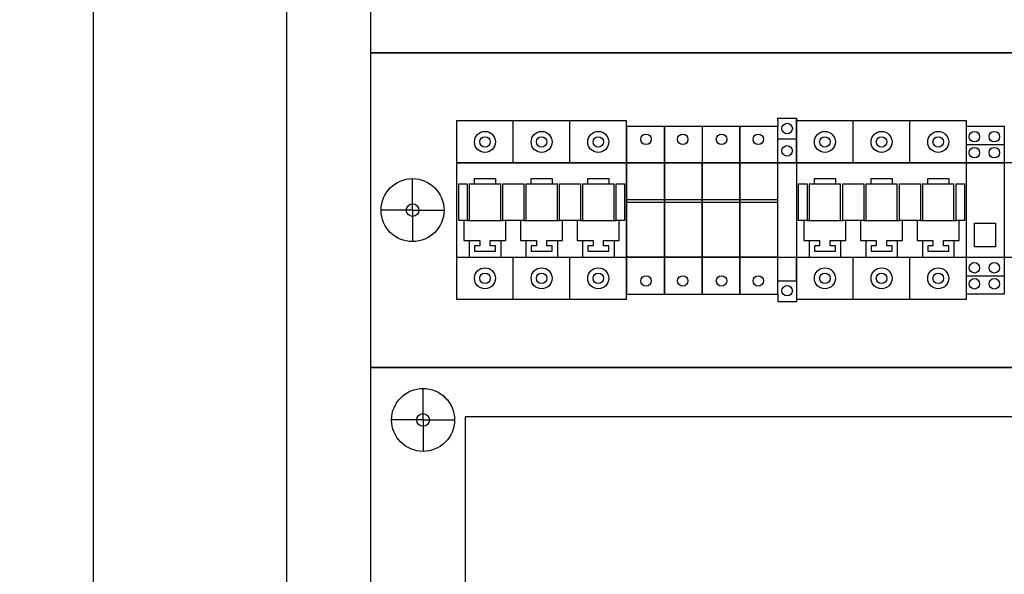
# Model space of a CAD drawing. Header units: centimetres. Extents: x -4250 to -484, y 169 to 6592.
# Tile 11 of 178: x -2783 to -2736, y 310 to 336. Entities that reach past the tile are written whole.
import ezdxf

# ---------------------------------------------------------------- set-up
doc = ezdxf.new("R2010")
doc.units = ezdxf.units.CM
doc.layers.add('1', color=7, linetype='Continuous')
doc.dimstyles.new('ISO-25', dxfattribs={"dimtxt": 2.5, "dimasz": 2.5, "dimexe": 1.25, "dimexo": 0.625, "dimtad": 1, "dimdsep": 46, "dimtxsty": 'Standard', "dimcen": 2.5, "dimadec": 0, "dimazin": 0, "dimtfac": 1, "dimtmove": 0, "dimatfit": 3, "dimfxl": 0, "dimarcsym": 0})

# ---------------------------------------------------------------- blocks, each defined once
blk = doc.blocks.new('*D112')
at = {"layer": '1', "color": 0, "lineweight": -2}
for p, q in [((-2770.674, 396.917), (-2780.506, 396.917)), ((-2779.256, 199.417), (-2779.256, 394.417)), ((-2770.674, 196.917), (-2780.506, 196.917))]:
    blk.add_line(p, q, dxfattribs=at)
at = {"layer": '1', "color": 0}
for points in [[(-2779.673, 394.417), (-2778.839, 394.417), (-2779.256, 396.917)], [(-2779.673, 199.417), (-2778.839, 199.417), (-2779.256, 196.917)]]:
    blk.add_solid(points, dxfattribs=at)
at = {"layer": 'Defpoints', "color": 0}
for p in [(-2779.256, 396.917), (-2770.049, 396.917), (-2770.049, 196.917)]:
    blk.add_point(p, dxfattribs=at)
at = {"layer": '1', "color": 0, "insert": (-2781.131, 296.917), "char_height": 2.5, "attachment_point": 5, "rotation": 90}
blk.add_mtext('200', dxfattribs=at)
blk = doc.blocks.new('108361_568740629')
for q in [(2.5, 49), (1, 47.5), (2.5, 46), (4, 47.5)]:
    blk.add_line((2.5, 47.5), q)
for points in [[(0, 50), (0, 0), (72, 0), (72, 50)], [(4.5, 47.65), (4.5, 2.35), (67.5, 2.35), (67.5, 47.65)]]:
    blk.add_lwpolyline(points, close=True)
for radius in [1.5, 0.3]:
    blk.add_circle((2.5, 47.5), radius)
at = {"flags": 1}
for tag, p in [('BD', (74.741, 16.453)), ('NK', (74.741, 14.461)), ('TYP', (74.741, 12.861)), ('PO', (74.741, 11.323))]:
    blk.add_attdef(tag, p, '', height=1, dxfattribs=at)
blk = doc.blocks.new('286690_1790574627')
for q in [(2, 9), (0.5, 7.5), (3.5, 7.5), (2, 6)]:
    blk.add_line((2, 7.5), q)
for points in [[(0, 0), (72, 0), (72, 15), (0, 15)], [(4.1, 5.25), (67.9, 5.25), (67.9, 9.75), (4.1, 9.75)]]:
    blk.add_lwpolyline(points, close=True)
for radius in [1.5, 0.3]:
    blk.add_circle((2, 7.5), radius)
at = {"flags": 1}
for tag, p in [('BD', (74.383, 9.534)), ('NK', (74.383, 7.542)), ('TYP', (74.383, 5.942)), ('PO', (74.383, 4.404))]:
    blk.add_attdef(tag, p, '', height=1, dxfattribs=at)
blk = doc.blocks.new('F952530410')
for p, q in [((0, 6.25), (1.8, 6.25)), ((0, 6.25), (0, -1.75)), ((1.8, 6.25), (1.8, 0)), ((1.8, 4.5), (1.8, 6.25)), ((1.8, 6.25), (3.6, 6.25)), ((3.6, 6.25), (3.6, 0)), ((3.6, 6.25), (5.4, 6.25)), ((5.4, 4.5), (5.4, 6.25)), ((5.4, 6.25), (5.4, 0)), ((5.4, 6.25), (7.2, 6.25)), ((7.2, -1.75), (7.2, 6.25)), ((0, 4.5), (1.8, 4.5)), ((1.8, 4.5), (3.6, 4.5)), ((1.8, 0), (1.8, 4.5)), ((3.6, 4.5), (5.4, 4.5)), ((3.6, 0), (3.6, 4.5)), ((5.4, 4.5), (7.2, 4.5)), ((5.4, 0), (5.4, 4.5)), ((0, 2.75), (1.8, 2.75)), ((0, 2.625), (1.8, 2.625)), ((1.8, 2.75), (3.6, 2.75)), ((1.8, 2.625), (3.6, 2.625)), ((3.6, 2.75), (5.4, 2.75)), ((3.6, 2.625), (5.4, 2.625)), ((5.4, 2.75), (7.2, 2.75)), ((5.4, 2.625), (7.2, 2.625)), ((1.8, 0), (0, 0)), ((1.8, -1.75), (1.8, 0.25)), ((1.8, 0), (1.8, -1.75)), ((3.6, 0), (1.8, 0)), ((3.6, -1.75), (3.6, 0.25)), ((3.6, 0), (3.6, -1.75)), ((5.4, 0), (3.6, 0)), ((5.4, -1.75), (5.4, 0.25)), ((5.4, 0), (5.4, -1.75)), ((7.2, 0), (5.4, 0)), ((0, -1.75), (1.8, -1.75)), ((1.8, -1.75), (3.6, -1.75)), ((3.6, -1.75), (5.4, -1.75)), ((5.4, -1.75), (7.2, -1.75))]:
    blk.add_line(p, q)
for centre in [(0.925, 5.625), (2.675, 5.625), (4.525, 5.625), (6.275, 5.625), (0.925, -1.125), (2.675, -1.125), (4.525, -1.125), (6.275, -1.125)]:
    blk.add_circle(centre, 0.25)
at = {"flags": 1}
for tag, p in [('BD', (7.734, 4.339)), ('NK', (7.734, 2.347)), ('TYP', (7.734, 0.747)), ('PO', (7.734, -0.791))]:
    blk.add_attdef(tag, p, '', height=1, dxfattribs=at)
blk = doc.blocks.new('F1975025')
for p, q in [((0, 4.5), (0, 6.25)), ((0, 6.25), (1.8, 6.25)), ((0, -1.75), (0, 6.25)), ((1.8, 6.25), (1.8, -1.75)), ((0, 5.375), (1.8, 5.375)), ((0, 4.5), (1.8, 4.5)), ((0.375, 1.375), (0.375, 1.625)), ((0.375, 1.625), (1.375, 1.625)), ((1.375, 1.625), (1.375, 1.25)), ((0.375, 0.5), (0.375, 1.375)), ((1.375, 1.375), (1.375, 0.5)), ((1.375, 0.5), (0.375, 0.5)), ((0, 0), (1.8, 0)), ((0, -1.75), (0, 0)), ((0, -0.875), (1.8, -0.875)), ((1.8, -1.75), (0, -1.75))]:
    blk.add_line(p, q)
for centre in [(0.375, 5.75), (1.324, 5.75), (0.375, 4.987), (1.324, 4.987), (0.375, -0.5), (1.324, -0.5), (0.375, -1.263), (1.324, -1.263)]:
    blk.add_circle(centre, 0.25)
at = {"flags": 1}
for tag, p in [('BD', (0.501, 3.531)), ('NK', (0.492, 2.257)), ('typ', (0.501, 1.274)), ('po', (0.492, 0))]:
    blk.add_attdef(tag, p, '', height=0.5, dxfattribs=at)
blk = doc.blocks.new('F1955003')
for p, q in [((8.1, 6.5), (0, 6.5)), ((0, 6.5), (0, -2)), ((2.7, 4.5), (2.7, 6.5)), ((5.4, 4.5), (5.4, 6.5)), ((8.1, -2), (8.1, 6.5)), ((0, 4.5), (2.7, 4.5)), ((2.7, 4.5), (5.4, 4.5)), ((5.4, 4.5), (8.1, 4.5)), ((8.1, 0), (8.1, 4.5)), ((0.1, 3.5), (0.5, 3.5)), ((0.1, 1.75), (0.1, 3.5)), ((0.5, 3.5), (0.5, 1.75)), ((0.6, 3.5), (2.1, 3.5)), ((0.6, 3.5), (0.6, 1.75)), ((0.85, 3.5), (0.85, 3.75)), ((0.85, 3.75), (1.85, 3.75)), ((1.85, 3.75), (1.85, 3.5)), ((2.1, 1.75), (2.1, 3.5)), ((2.2, 1.75), (2.2, 3.5)), ((2.2, 3.5), (3, 3.5)), ((2.4, 3.5), (3.2, 3.5)), ((3.2, 3.5), (3.2, 1.75)), ((3.3, 3.5), (4.8, 3.5)), ((3.3, 3.5), (3.3, 1.75)), ((3.55, 3.5), (3.55, 3.75)), ((3.55, 3.75), (4.55, 3.75)), ((4.55, 3.75), (4.55, 3.5)), ((4.8, 1.75), (4.8, 3.5)), ((4.9, 3.5), (5.7, 3.5)), ((4.9, 1.75), (4.9, 3.5)), ((5.1, 3.5), (5.9, 3.5)), ((5.9, 3.5), (5.9, 1.75)), ((6, 3.5), (7.5, 3.5)), ((6, 3.5), (6, 1.75)), ((6.25, 3.5), (6.25, 3.75)), ((6.25, 3.75), (7.25, 3.75)), ((7.25, 3.75), (7.25, 3.5)), ((7.5, 1.75), (7.5, 3.5)), ((7.6, 1.75), (7.6, 3.5)), ((7.6, 3.5), (8, 3.5)), ((8, 3.5), (8, 1.75)), ((0.6, 1.75), (0.1, 1.75)), ((0.35, 1.75), (0.35, 0.8)), ((0.35, 1.75), (0.35, 0.8)), ((0.5, 1.75), (0.6, 1.75)), ((0.5, 1.75), (0.6, 1.75)), ((0.5, 1.75), (0.6, 1.75)), ((0.5, 1.75), (0.6, 1.75)), ((0.6, 1.75), (2.1, 1.75)), ((0.6, 1.75), (2.1, 1.75)), ((0.6, 1.75), (2.1, 1.75)), ((0.6, 1.75), (2.1, 1.75)), ((2.1, 1.75), (2.2, 1.75)), ((2.1, 1.75), (2.2, 1.75)), ((2.1, 1.75), (2.2, 1.75)), ((2.1, 1.75), (2.2, 1.75)), ((3, 1.75), (2.2, 1.75)), ((2.35, 0.8), (2.35, 1.75)), ((2.35, 0.8), (2.35, 1.75)), ((3.2, 1.75), (2.4, 1.75)), ((3.05, 1.75), (3.05, 0.8)), ((3.05, 1.75), (3.05, 0.8)), ((3.2, 1.75), (3.3, 1.75)), ((3.2, 1.75), (3.3, 1.75)), ((3.2, 1.75), (3.3, 1.75)), ((3.2, 1.75), (3.3, 1.75)), ((3.3, 1.75), (4.8, 1.75)), ((3.3, 1.75), (4.8, 1.75)), ((3.3, 1.75), (4.8, 1.75)), ((3.3, 1.75), (4.8, 1.75)), ((4.8, 1.75), (4.9, 1.75)), ((4.8, 1.75), (4.9, 1.75)), ((4.8, 1.75), (4.9, 1.75)), ((4.8, 1.75), (4.9, 1.75)), ((5.7, 1.75), (4.9, 1.75)), ((5.05, 0.8), (5.05, 1.75)), ((5.05, 0.8), (5.05, 1.75)), ((5.9, 1.75), (5.1, 1.75)), ((5.75, 1.75), (5.75, 0.8)), ((5.75, 1.75), (5.75, 0.8)), ((5.9, 1.75), (6, 1.75)), ((5.9, 1.75), (6, 1.75)), ((5.9, 1.75), (6, 1.75)), ((5.9, 1.75), (6, 1.75)), ((6, 1.75), (7.5, 1.75)), ((6, 1.75), (7.5, 1.75)), ((6, 1.75), (7.5, 1.75)), ((6, 1.75), (7.5, 1.75)), ((7.5, 1.75), (7.6, 1.75)), ((7.5, 1.75), (7.6, 1.75)), ((7.5, 1.75), (7.6, 1.75)), ((7.5, 1.75), (7.6, 1.75)), ((8, 1.75), (7.6, 1.75)), ((7.75, 0.8), (7.75, 1.75)), ((7.75, 0.8), (7.75, 1.75)), ((0.35, 0.8), (1.1, 0.8)), ((0.35, 0.8), (1.1, 0.8)), ((0.6, 0.8), (0.6, 0)), ((0.6, 0.8), (0.6, 0)), ((0.85, 0.55), (0.85, 0.3)), ((1.1, 0.55), (0.85, 0.55)), ((1.1, 0.55), (0.85, 0.55)), ((0.85, 0.55), (0.85, 0.3)), ((1.1, 0.8), (1.1, 0.55)), ((1.1, 0.8), (1.1, 0.55)), ((1.6, 0.8), (2.35, 0.8)), ((1.6, 0.8), (2.35, 0.8)), ((1.6, 0.55), (1.6, 0.8)), ((1.6, 0.55), (1.6, 0.8)), ((1.85, 0.55), (1.6, 0.55)), ((1.85, 0.55), (1.6, 0.55)), ((1.85, 0.3), (1.85, 0.55)), ((1.85, 0.3), (1.85, 0.55)), ((2.1, 0.8), (2.1, 0)), ((2.1, 0.8), (2.1, 0)), ((3.05, 0.8), (3.8, 0.8)), ((3.05, 0.8), (3.8, 0.8)), ((3.3, 0.8), (3.3, 0)), ((3.3, 0.8), (3.3, 0)), ((3.55, 0.55), (3.55, 0.3)), ((3.8, 0.55), (3.55, 0.55)), ((3.8, 0.55), (3.55, 0.55)), ((3.55, 0.55), (3.55, 0.3)), ((3.8, 0.8), (3.8, 0.55)), ((3.8, 0.8), (3.8, 0.55)), ((4.3, 0.55), (4.3, 0.8)), ((4.3, 0.8), (5.05, 0.8)), ((4.3, 0.8), (5.05, 0.8)), ((4.3, 0.55), (4.3, 0.8)), ((4.55, 0.55), (4.3, 0.55)), ((4.55, 0.55), (4.3, 0.55)), ((4.55, 0.3), (4.55, 0.55)), ((4.55, 0.3), (4.55, 0.55)), ((4.8, 0.8), (4.8, 0)), ((4.8, 0.8), (4.8, 0)), ((5.75, 0.8), (6.5, 0.8)), ((5.75, 0.8), (6.5, 0.8)), ((6, 0.8), (6, 0)), ((6, 0.8), (6, 0)), ((6.25, 0.55), (6.25, 0.3)), ((6.5, 0.55), (6.25, 0.55)), ((6.5, 0.55), (6.25, 0.55)), ((6.25, 0.55), (6.25, 0.3)), ((6.5, 0.8), (6.5, 0.55)), ((6.5, 0.8), (6.5, 0.55)), ((7, 0.8), (7.75, 0.8)), ((7, 0.8), (7.75, 0.8)), ((7, 0.55), (7, 0.8)), ((7, 0.55), (7, 0.8)), ((7.25, 0.55), (7, 0.55)), ((7.25, 0.55), (7, 0.55)), ((7.25, 0.3), (7.25, 0.55)), ((7.25, 0.3), (7.25, 0.55)), ((7.5, 0.8), (7.5, 0)), ((7.5, 0.8), (7.5, 0)), ((0, 0), (2.7, 0)), ((0.85, 0.3), (1.85, 0.3)), ((0.85, 0.3), (1.85, 0.3)), ((2.7, -2), (2.7, 0)), ((2.7, 0), (5.4, 0)), ((3.55, 0.3), (4.55, 0.3)), ((3.55, 0.3), (4.55, 0.3)), ((5.4, -2), (5.4, 0)), ((5.4, 0), (8.1, 0)), ((6.25, 0.3), (7.25, 0.3)), ((6.25, 0.3), (7.25, 0.3)), ((0, -2), (8.1, -2))]:
    blk.add_line(p, q)
for centre, radius in [((1.35, 5.5), 0.5), ((1.35, 5.5), 0.25), ((4.05, 5.5), 0.5), ((4.05, 5.5), 0.25), ((6.75, 5.5), 0.5), ((6.75, 5.5), 0.25), ((1.35, -1), 0.5), ((1.35, -1), 0.25), ((4.05, -1), 0.5), ((4.05, -1), 0.25), ((6.75, -1), 0.5), ((6.75, -1), 0.25)]:
    blk.add_circle(centre, radius)
at = {"flags": 1}
for tag, p in [('BD', (8.82, 5.889)), ('NK', (8.82, 3.568)), ('TYP', (8.82, 2.156)), ('PO', (8.82, 0.642))]:
    blk.add_attdef(tag, p, '', height=0.5, dxfattribs=at)
blk = doc.blocks.new('248203_992423269')
for p, q in [((0, 6.625), (0.9, 6.625)), ((0, 6.5), (0, 6.625)), ((0, 6.625), (0.9, 6.625)), ((0.9, 6.625), (0.9, 6.5)), ((0.9, 5.65), (0.9, 6.625)), ((0, 6.5), (0, 6.25)), ((0, -1.75), (0, 6.25)), ((0.9, 6.5), (0.9, 6.25)), ((0.9, 6.25), (0.9, -1.75)), ((0, 5.65), (0.9, 5.65)), ((0, 5.65), (0.9, 5.65)), ((0, 5.65), (0.9, 5.65)), ((0.9, 4.5), (0.9, 5.65)), ((0.9, -1.12), (0.9, 0)), ((0, -1.12), (0.9, -1.12)), ((0, -1.75), (0, -2)), ((0.9, -1.75), (0.9, -2)), ((0, -2), (0, -2.125)), ((0.9, -2.125), (0, -2.125)), ((0.9, -2), (0.9, -2.125))]:
    blk.add_line(p, q)
at = {"linetype": 'Continuous'}
for p, q in [((0, 4.5), (0.9, 4.5)), ((0, 0), (0.9, 0))]:
    blk.add_line(p, q, dxfattribs=at)
for centre in [(0.45, 6.138), (0.45, 5.075), (0.45, -1.591)]:
    blk.add_circle(centre, 0.25, dxfattribs=at)
at = {"flags": 1}
for tag, p in [('BD', (1.754, 5.267)), ('NK', (1.754, 3.275)), ('TYP', (1.754, 1.674)), ('PO', (1.754, 0.137))]:
    blk.add_attdef(tag, p, '', height=1, dxfattribs=at)

msp = doc.modelspace()

# ---------------------------------------------------------------- linework, layer by layer
at = {"color": 3}
msp.add_lwpolyline([(-2770.0488, 396.9168), (-2770.0488, 196.9168), (-2690.0488, 196.9168), (-2690.0488, 396.9168)], close=True, dxfattribs=at)
msp.add_lwpolyline([(-2766.0488, 199.4168), (-2694.0488, 199.4168), (-2694.0488, 394.4168), (-2766.0488, 394.4168)], close=True)

# ---------------------------------------------------------------- block references
for name, p in [('286690_1790574627', (-2766.0488, 334.4168)), ('286690_1790574627', (-2766.0488, 319.4168)), ('F1955003', (-2761.9488, 324.6668)), ('F952530410', (-2753.8488, 324.6668)), ('F1955003', (-2745.7488, 324.6668)), ('F1975025', (-2737.6488, 324.6668))]:
    msp.add_blockref(name, p)
at = {"layer": '1'}
for name, p in [('248203_992423269', (-2746.6488, 324.6668)), ('108361_568740629', (-2766.0488, 269.4168))]:
    msp.add_blockref(name, p, dxfattribs=at)

# ---------------------------------------------------------------- dimensions: what is measured, and where the dimension line sits
dim = msp.add_linear_dim(base=(-2779.2559, 396.9168), p1=(-2770.0488, 196.9168), p2=(-2770.0488, 396.9168), angle=90, dimstyle='ISO-25', dxfattribs=at)
dim.commit()
dim.dimension.update_dxf_attribs({"geometry": '*D112', "text_midpoint": (-2781.1309, 296.9168)})

doc.saveas('drawing.dxf')
